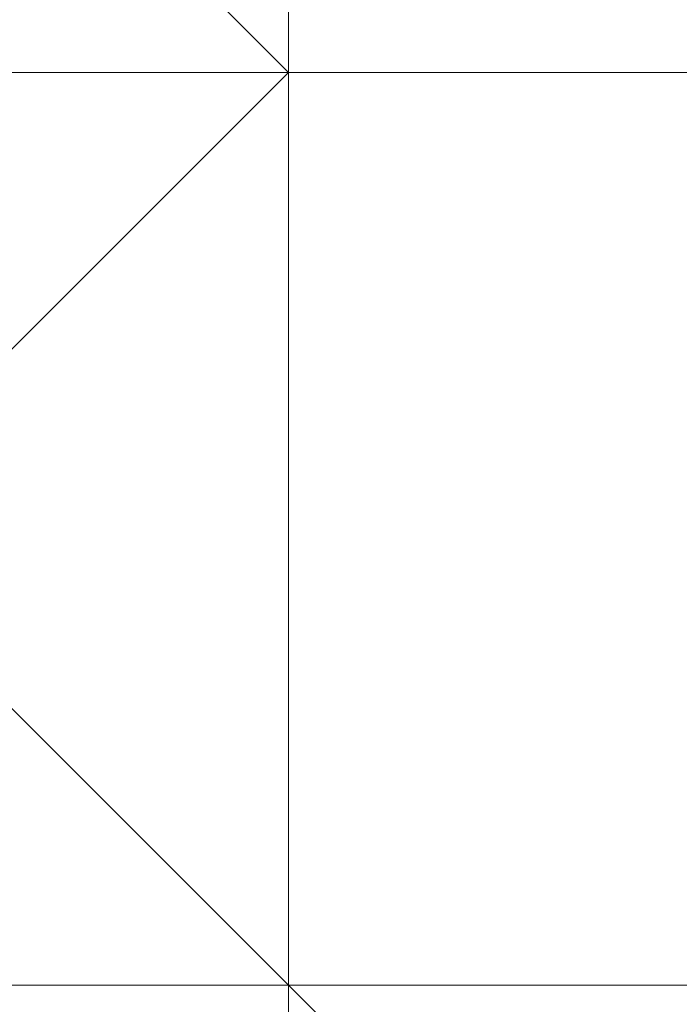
# Model space of a CAD drawing. Header units: inches. Extents: x -79624 to 52587, y -27526 to 10116.
# Tile 53 of 256: x 9786 to 9793, y -15014 to -15004. Entities that reach past the tile are written whole.
import ezdxf
from ezdxf import colors
from ezdxf.entities.mleader import LeaderData, LeaderLine
from ezdxf.math import Vec2, Vec3

# ---------------------------------------------------------------- set-up
doc = ezdxf.new("R2010")
doc.units = ezdxf.units.IN
doc.header["$MEASUREMENT"] = 0
doc.layers.add('- მექანიკური ნაწილი', color=7, linetype='Continuous', lineweight=18)
doc.layers.add('Dimensioning - General', color=7, linetype='Continuous')
doc.styles.add('CT', font='ARIALN.TTF', dxfattribs={"height": 200})
doc.styles.add('GENERATED_STYLE_1', font='txt')
doc.dimstyles.new('GENERATED_STYLE__1', dxfattribs={"dimtxt": 100, "dimasz": 76, "dimexe": 0.18, "dimexo": 0.0625, "dimgap": 0, "dimtad": 0, "dimdec": 0, "dimlfac": 0.1, "dimzin": 0, "dimdsep": 46, "dimtxsty": 'GENERATED_STYLE_1', "dimblk": 'ARROWHEAD_5', "dimblk1": 'ARROWHEAD_5', "dimblk2": 'ARROWHEAD_5', "dimcen": 0.09, "dimse1": 1, "dimse2": 1, "dimclrd": 7, "dimclre": 7, "dimclrt": 7, "dimadec": 0, "dimazin": 0, "dimtfac": 1, "dimtdec": 4, "dimtmove": 0, "dimatfit": 3, "dimfxl": 1, "dimtolj": 1, "dimtzin": 0, "dimarcsym": 0})
doc.dimstyles.new('GENERATED_STYLE__2', dxfattribs={"dimtxt": 100, "dimasz": 76, "dimexe": 0.18, "dimexo": 0.0625, "dimgap": 0, "dimtad": 0, "dimtih": 1, "dimtoh": 1, "dimdec": 0, "dimlfac": 0.1, "dimzin": 0, "dimdsep": 46, "dimtxsty": 'GENERATED_STYLE_1', "dimblk": 'ARROWHEAD_5', "dimblk1": 'ARROWHEAD_5', "dimblk2": 'ARROWHEAD_5', "dimcen": 0.09, "dimse1": 1, "dimse2": 1, "dimclrd": 7, "dimclre": 7, "dimclrt": 7, "dimadec": 0, "dimazin": 0, "dimtfac": 1, "dimtdec": 4, "dimtmove": 0, "dimatfit": 3, "dimfxl": 1, "dimtolj": 1, "dimtzin": 0, "dimarcsym": 0})

# ---------------------------------------------------------------- blocks, each defined once
blk = doc.blocks.new('ARROWHEAD_5')
at = {"linetype": 'Continuous', "lineweight": 0}
blk.add_hatch(color=0, dxfattribs=at).paths.add_polyline_path([(-1, 0.2679), (0, 0), (-1, -0.2679)])
at = {"color": 0, "linetype": 'Continuous', "lineweight": 0}
blk.add_line((0, 0), (-1, 0), dxfattribs=at)
blk = doc.blocks.new('*D249')
at = {"layer": 'Defpoints', "color": 0, "linetype": 'Continuous', "transparency": 16777216}
for p in [(358.5559, 209.2034), (25258.5559, 209.2034), (1258.5559, -26125.7224)]:
    blk.add_point(p, dxfattribs=at)
at = {"layer": 'Dimensioning - General', "color": 7, "linetype": 'Continuous', "lineweight": -2, "transparency": 16777216}
for p, q in [((358.5559, 133.2034), (358.5559, -12795.7235)), ((358.5559, -26049.7224), (358.5559, -13148.1045))]:
    blk.add_line(p, q, dxfattribs=at)
at = {"layer": 'Dimensioning - General', "color": 7, "linetype": 'Continuous', "lineweight": -2, "transparency": 16777216, "xscale": 76.00000000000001, "yscale": 76.00000000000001, "zscale": 76.00000000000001}
for p, rotation in [((358.5559, 209.2034), 90), ((358.5559, -26125.7224), 270)]:
    blk.add_blockref('ARROWHEAD_5', p, dxfattribs=dict(at, rotation=rotation))
at = {"layer": 'Dimensioning - General', "color": 7, "linetype": 'Continuous', "lineweight": 13, "transparency": 16777216, "insert": (358.5559, -12971.914), "char_height": 100, "attachment_point": 5, "rotation": 90, "style": 'GENERATED_STYLE_1'}
blk.add_mtext('\\A1;2633', dxfattribs=at)
blk = doc.blocks.new('*D264')
at = {"layer": 'Defpoints', "color": 0, "linetype": 'Continuous', "transparency": 16777216}
for p in [(7428.9684, -14429.1233), (51186.6282, -26125.7224), (51186.6282, -26425.7224)]:
    blk.add_point(p, dxfattribs=at)
at = {"layer": 'Dimensioning - General', "color": 7, "linetype": 'Continuous', "lineweight": -2, "transparency": 16777216}
for p, q in [((7504.9684, -26425.7224), (29120.8433, -26425.7224)), ((51110.6282, -26425.7224), (29468.4623, -26425.7224))]:
    blk.add_line(p, q, dxfattribs=at)
at = {"layer": 'Dimensioning - General', "color": 7, "linetype": 'Continuous', "lineweight": -2, "transparency": 16777216, "xscale": 76.00000000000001, "yscale": 76.00000000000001, "zscale": 76.00000000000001, "rotation": 180}
blk.add_blockref('ARROWHEAD_5', (7428.9684, -26425.7224), dxfattribs=at)
at = {"layer": 'Dimensioning - General', "color": 7, "linetype": 'Continuous', "lineweight": -2, "transparency": 16777216, "xscale": 76.00000000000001, "yscale": 76.00000000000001, "zscale": 76.00000000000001}
blk.add_blockref('ARROWHEAD_5', (51186.6282, -26425.7224), dxfattribs=at)
at = {"layer": 'Dimensioning - General', "color": 7, "linetype": 'Continuous', "lineweight": 13, "transparency": 16777216, "insert": (29294.6528, -26425.7224), "char_height": 100, "attachment_point": 5, "style": 'GENERATED_STYLE_1'}
blk.add_mtext('\\A1;4376', dxfattribs=at)
blk = doc.blocks.new('*D276')
at = {"layer": 'Defpoints', "color": 0, "linetype": 'Continuous', "transparency": 16777216}
for p in [(7428.9684, -14429.1233), (51786.6282, -14429.1233), (4328.7284, -18360.584)]:
    blk.add_point(p, dxfattribs=at)
at = {"layer": 'Dimensioning - General', "color": 7, "linetype": 'Continuous', "lineweight": -2, "transparency": 16777216}
for p, q in [((51786.6282, -14505.1233), (51786.6282, -16274.3827)), ((51786.6282, -18284.584), (51786.6282, -16531.5256))]:
    blk.add_line(p, q, dxfattribs=at)
at = {"layer": 'Dimensioning - General', "color": 7, "linetype": 'Continuous', "lineweight": -2, "transparency": 16777216, "xscale": 76.00000000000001, "yscale": 76.00000000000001, "zscale": 76.00000000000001}
for p, rotation in [((51786.6282, -14429.1233), 90), ((51786.6282, -18360.584), 270)]:
    blk.add_blockref('ARROWHEAD_5', p, dxfattribs=dict(at, rotation=rotation))
at = {"layer": 'Dimensioning - General', "color": 7, "linetype": 'Continuous', "lineweight": 13, "transparency": 16777216, "insert": (51786.6282, -16402.9541), "char_height": 100, "attachment_point": 5, "rotation": 90, "style": 'GENERATED_STYLE_1'}
blk.add_mtext('\\A1;393', dxfattribs=at)
blk = doc.blocks.new('_DotSmall')
at = {"color": 0, "linetype": 'ByBlock', "const_width": 0.5}
blk.add_lwpolyline([(-0.0625, 0, 1), (0.0625, 0, 1)], format="xyb", close=True, dxfattribs=at)

msp = doc.modelspace()

# ---------------------------------------------------------------- linework, layer by layer
at = {"layer": '- მექანიკური ნაწილი', "color": 7, "lineweight": 0}
msp.add_lwpolyline([(9779.86434, -15040.66148), (9788.84636, -15040.66148), (9788.84636, -14977.78728), (9779.86434, -14977.78728)], close=True, dxfattribs=at)
for points in [[(9788.84636, -14977.78728), (9788.84636, -15040.66148)], [(10282.8579, -15004.73337), (9779.86434, -15004.73337), (9779.86434, -14986.76931), (9636.15189, -14986.76931), (9636.15189, -15004.73337), (9779.86434, -15004.73337), (9779.86434, -15031.67945), (10282.8579, -15031.67945)], [(9779.86434, -14986.76931), (9779.86434, -15004.73337), (10282.8579, -15004.73337)], [(9779.86434, -15067.60756), (9779.86434, -15031.67945), (9636.15189, -15031.67945), (9636.15189, -15004.73337), (9779.86434, -15004.73337), (10282.8579, -15004.73337)], [(10282.8579, -15004.73337), (9779.86434, -15004.73337), (9779.86434, -15031.67945), (10282.8579, -15031.67945)]]:
    msp.add_lwpolyline(points, dxfattribs=at)
at = {"layer": '- მექანიკური ნაწილი', "lineweight": 0}
for points in [[(9788.84636, -15004.73337), (9779.86434, -15004.73337), (9779.86434, -14995.75134)], [(9779.86434, -15004.73337), (9788.84636, -15004.73337), (9779.86434, -14995.75134)], [(9788.84636, -15004.73337), (9779.86434, -15004.73337), (9779.86434, -14995.75134)], [(9779.86434, -15004.73337), (9788.84636, -15004.73337), (9779.86434, -14995.75134)], [(9788.84636, -15004.73337), (9779.86434, -15004.73337), (9779.86434, -14995.75134)], [(9779.86434, -15004.73337), (9788.84636, -15004.73337), (9779.86434, -14995.75134)], [(9788.84636, -15013.71539), (9779.86434, -15013.71539), (9779.86434, -15004.73337)], [(9788.84636, -15004.73337), (9788.84636, -15013.71539), (9779.86434, -15004.73337)], [(9779.86434, -15013.71539), (9788.84636, -15004.73337), (9779.86434, -15004.73337)], [(9788.84636, -15013.71539), (9779.86434, -15013.71539), (9779.86434, -15004.73337)], [(9788.84636, -15004.73337), (9788.84636, -15013.71539), (9779.86434, -15004.73337)], [(9779.86434, -15013.71539), (9788.84636, -15004.73337), (9779.86434, -15004.73337)], [(9788.84636, -15013.71539), (9779.86434, -15013.71539), (9779.86434, -15004.73337)], [(9788.84636, -15004.73337), (9788.84636, -15013.71539), (9779.86434, -15004.73337)], [(9779.86434, -15013.71539), (9788.84636, -15004.73337), (9779.86434, -15004.73337)], [(9788.84636, -15013.71539), (9779.86434, -15013.71539)], [(9779.86434, -15013.71539), (9788.84636, -15022.69742), (9788.84636, -15013.71539)], [(9797.82839, -15022.69742), (9788.84636, -15022.69742), (9788.84636, -15013.71539)], [(9797.82839, -15013.71539), (9797.82839, -15022.69742), (9788.84636, -15013.71539)], [(9788.84636, -15022.69742), (9788.84636, -15013.71539)], [(9797.82839, -15022.69742), (9788.84636, -15022.69742), (9788.84636, -15013.71539)], [(9797.82839, -15013.71539), (9797.82839, -15022.69742), (9788.84636, -15013.71539)], [(9788.84636, -15022.69742), (9788.84636, -15013.71539)], [(9797.82839, -15022.69742), (9788.84636, -15022.69742), (9788.84636, -15013.71539)], [(9797.82839, -15013.71539), (9797.82839, -15022.69742), (9788.84636, -15013.71539)]]:
    msp.add_lwpolyline(points, close=True, dxfattribs=at)
for points in [[(9788.84636, -15004.73337), (9779.86434, -14995.75134), (9788.84636, -15004.73337)], [(9788.84636, -15004.73337), (9779.86434, -14995.75134), (9788.84636, -15004.73337)], [(9788.84636, -15004.73337), (9779.86434, -14995.75134), (9788.84636, -15004.73337)], [(9788.84636, -15004.73337), (9779.86434, -14995.75134), (9788.84636, -15004.73337)], [(9788.84636, -15004.73337), (9779.86434, -14995.75134), (9788.84636, -15004.73337)], [(9788.84636, -15004.73337), (9779.86434, -14995.75134), (9788.84636, -15004.73337)], [(9788.84636, -15004.73337), (9779.86434, -14995.75134), (9788.84636, -15004.73337)], [(9788.84636, -15004.73337), (9779.86434, -14995.75134), (9788.84636, -15004.73337)], [(9788.84636, -15004.73337), (9779.86434, -14995.75134), (9788.84636, -15004.73337)], [(9788.84636, -15004.73337), (9779.86434, -14995.75134), (9788.84636, -15004.73337)], [(9788.84636, -15004.73337), (9779.86434, -14995.75134), (9788.84636, -15004.73337)], [(9788.84636, -15004.73337), (9779.86434, -14995.75134), (9788.84636, -15004.73337)], [(9788.84636, -15004.73337), (9779.86434, -14995.75134), (9788.84636, -15004.73337)], [(9788.84636, -15004.73337), (9779.86434, -14995.75134), (9788.84636, -15004.73337)], [(9788.84636, -15004.73337), (9779.86434, -14995.75134), (9788.84636, -15004.73337)], [(9788.84636, -15004.73337), (9779.86434, -14995.75134), (9788.84636, -15004.73337)], [(9788.84636, -15004.73337), (9779.86434, -14995.75134), (9788.84636, -15004.73337)], [(9788.84636, -15004.73337), (9779.86434, -14995.75134), (9788.84636, -15004.73337)], [(9788.84636, -15004.73337), (9779.86434, -14995.75134), (9788.84636, -15004.73337)], [(9788.84636, -15004.73337), (9779.86434, -14995.75134), (9788.84636, -15004.73337)], [(9788.84636, -15004.73337), (9779.86434, -14995.75134), (9788.84636, -15004.73337)], [(9788.84636, -15004.73337), (9779.86434, -14995.75134), (9788.84636, -15004.73337)], [(9788.84636, -15004.73337), (9779.86434, -14995.75134), (9788.84636, -15004.73337)], [(9788.84636, -15004.73337), (9779.86434, -14995.75134), (9788.84636, -15004.73337)], [(9788.84636, -15004.73337), (9779.86434, -14995.75134), (9788.84636, -15004.73337)], [(9788.84636, -15004.73337), (9779.86434, -14995.75134), (9788.84636, -15004.73337)], [(9788.84636, -15004.73337), (9779.86434, -14995.75134), (9788.84636, -15004.73337)], [(9788.84636, -15013.71539), (9779.86434, -15004.73337), (9788.84636, -15013.71539)], [(9788.84636, -15013.71539), (9779.86434, -15004.73337), (9788.84636, -15013.71539)], [(9788.84636, -15004.73337), (9779.86434, -15004.73337), (9788.84636, -15004.73337)], [(9779.86434, -15004.73337), (9788.84636, -15004.73337), (9779.86434, -15004.73337)], [(9779.86434, -15004.73337), (9788.84636, -15004.73337), (9779.86434, -15004.73337)], [(9788.84636, -15004.73337), (9779.86434, -15004.73337), (9788.84636, -15004.73337)], [(9788.84636, -15004.73337), (9779.86434, -15004.73337), (9788.84636, -15004.73337)], [(9788.84636, -15004.73337), (9779.86434, -15004.73337), (9788.84636, -15004.73337)], [(9788.84636, -15004.73337), (9779.86434, -15004.73337), (9788.84636, -15004.73337)], [(9788.84636, -15013.71539), (9779.86434, -15004.73337), (9788.84636, -15013.71539)], [(9788.84636, -15013.71539), (9779.86434, -15004.73337), (9788.84636, -15013.71539)], [(9788.84636, -15004.73337), (9779.86434, -15004.73337), (9788.84636, -15004.73337)], [(9779.86434, -15004.73337), (9788.84636, -15004.73337), (9779.86434, -15004.73337)], [(9779.86434, -15004.73337), (9788.84636, -15004.73337), (9779.86434, -15004.73337)], [(9788.84636, -15004.73337), (9779.86434, -15004.73337), (9788.84636, -15004.73337)], [(9788.84636, -15004.73337), (9779.86434, -15004.73337), (9788.84636, -15004.73337)], [(9788.84636, -15004.73337), (9779.86434, -15004.73337), (9788.84636, -15004.73337)], [(9788.84636, -15004.73337), (9779.86434, -15004.73337), (9788.84636, -15004.73337)], [(9788.84636, -15013.71539), (9779.86434, -15004.73337), (9788.84636, -15013.71539)], [(9788.84636, -15013.71539), (9779.86434, -15004.73337), (9788.84636, -15013.71539)], [(9788.84636, -15004.73337), (9779.86434, -15004.73337), (9788.84636, -15004.73337)], [(9779.86434, -15004.73337), (9788.84636, -15004.73337), (9779.86434, -15004.73337)], [(9779.86434, -15004.73337), (9788.84636, -15004.73337), (9779.86434, -15004.73337)], [(9788.84636, -15004.73337), (9779.86434, -15004.73337), (9788.84636, -15004.73337)], [(9788.84636, -15004.73337), (9779.86434, -15004.73337), (9788.84636, -15004.73337)], [(9788.84636, -15004.73337), (9779.86434, -15004.73337), (9788.84636, -15004.73337)], [(9788.84636, -15004.73337), (9779.86434, -15004.73337), (9788.84636, -15004.73337)], [(9797.82839, -15013.71539), (9788.84636, -15013.71539), (9788.84636, -15004.73337), (9779.86434, -15013.71539), (9788.84636, -15004.73337), (9788.84636, -15013.71539), (9779.86434, -15013.71539), (9788.84636, -15004.73337), (9788.84636, -15013.71539), (9779.86434, -15013.71539), (9788.84636, -15013.71539), (9788.84636, -15022.69742), (9788.84636, -15013.71539), (9788.84636, -15022.69742), (9797.82839, -15022.69742), (9788.84636, -15022.69742), (9788.84636, -15013.71539), (9797.82839, -15013.71539)], [(9788.84636, -15004.73337), (9788.84636, -15004.73337)], [(9788.84636, -15004.73337), (9788.84636, -15013.71539), (9788.84636, -15004.73337)], [(9788.84636, -15004.73337), (9788.84636, -15004.73337)], [(9788.84636, -15013.71539), (9788.84636, -15004.73337), (9788.84636, -15013.71539)], [(9788.84636, -15004.73337), (9788.84636, -15004.73337)], [(9788.84636, -15013.71539), (9788.84636, -15004.73337), (9788.84636, -15013.71539)], [(9788.84636, -15004.73337), (9788.84636, -15004.73337)], [(9788.84636, -15013.71539), (9788.84636, -15004.73337), (9788.84636, -15013.71539)], [(9788.84636, -15004.73337), (9788.84636, -15004.73337)], [(9788.84636, -15013.71539), (9788.84636, -15004.73337), (9788.84636, -15013.71539)], [(9788.84636, -15004.73337), (9788.84636, -15004.73337)], [(9788.84636, -15013.71539), (9788.84636, -15004.73337), (9788.84636, -15013.71539)], [(9788.84636, -15004.73337), (9788.84636, -15004.73337)], [(9788.84636, -15013.71539), (9788.84636, -15004.73337), (9788.84636, -15013.71539)], [(9788.84636, -15004.73337), (9788.84636, -15004.73337)], [(9788.84636, -15013.71539), (9788.84636, -15004.73337), (9788.84636, -15013.71539)], [(9788.84636, -15004.73337), (9788.84636, -15004.73337)], [(9788.84636, -15013.71539), (9788.84636, -15004.73337), (9788.84636, -15013.71539)], [(9788.84636, -15004.73337), (9788.84636, -15004.73337)], [(9788.84636, -15013.71539), (9788.84636, -15004.73337), (9788.84636, -15013.71539)], [(9788.84636, -15004.73337), (9788.84636, -15004.73337)], [(9788.84636, -15013.71539), (9788.84636, -15004.73337), (9788.84636, -15013.71539)], [(9788.84636, -15004.73337), (9788.84636, -15004.73337)], [(9788.84636, -15013.71539), (9788.84636, -15004.73337), (9788.84636, -15013.71539)], [(9788.84636, -15004.73337), (9788.84636, -15004.73337)], [(9788.84636, -15013.71539), (9788.84636, -15004.73337), (9788.84636, -15013.71539)], [(9788.84636, -15004.73337), (9788.84636, -15004.73337)], [(9788.84636, -15013.71539), (9788.84636, -15004.73337), (9788.84636, -15013.71539)], [(9788.84636, -15004.73337), (9788.84636, -15004.73337)], [(9788.84636, -15013.71539), (9788.84636, -15004.73337), (9788.84636, -15013.71539)], [(9788.84636, -15004.73337), (9788.84636, -15004.73337)], [(9788.84636, -15013.71539), (9788.84636, -15004.73337), (9788.84636, -15013.71539)], [(9788.84636, -15004.73337), (9788.84636, -15004.73337)], [(9788.84636, -15013.71539), (9788.84636, -15004.73337), (9788.84636, -15013.71539)], [(9788.84636, -15004.73337), (9788.84636, -15004.73337)], [(9788.84636, -15004.73337), (9788.84636, -15013.71539), (9788.84636, -15004.73337)], [(9788.84636, -15004.73337), (9788.84636, -15004.73337)], [(9788.84636, -15013.71539), (9788.84636, -15004.73337), (9788.84636, -15013.71539)], [(9788.84636, -15004.73337), (9788.84636, -15004.73337)], [(9788.84636, -15013.71539), (9788.84636, -15004.73337), (9788.84636, -15013.71539)], [(9788.84636, -15004.73337), (9788.84636, -15004.73337)], [(9788.84636, -15013.71539), (9788.84636, -15004.73337), (9788.84636, -15013.71539)], [(9788.84636, -15004.73337), (9788.84636, -15004.73337)], [(9788.84636, -15013.71539), (9788.84636, -15004.73337), (9788.84636, -15013.71539)], [(9788.84636, -15004.73337), (9788.84636, -15004.73337)], [(9788.84636, -15013.71539), (9788.84636, -15004.73337), (9788.84636, -15013.71539)], [(9788.84636, -15004.73337), (9788.84636, -15004.73337)], [(9788.84636, -15013.71539), (9788.84636, -15004.73337), (9788.84636, -15013.71539)], [(9788.84636, -15004.73337), (9788.84636, -15004.73337)], [(9788.84636, -15013.71539), (9788.84636, -15004.73337), (9788.84636, -15013.71539)], [(9788.84636, -15004.73337), (9788.84636, -15004.73337)], [(9788.84636, -15013.71539), (9788.84636, -15004.73337), (9788.84636, -15013.71539)], [(9788.84636, -15004.73337), (9788.84636, -15004.73337)], [(9788.84636, -15013.71539), (9788.84636, -15004.73337), (9788.84636, -15013.71539)], [(9788.84636, -15004.73337), (9788.84636, -15004.73337)], [(9788.84636, -15013.71539), (9788.84636, -15004.73337), (9788.84636, -15013.71539)], [(9788.84636, -15004.73337), (9788.84636, -15004.73337)], [(9788.84636, -15013.71539), (9788.84636, -15004.73337), (9788.84636, -15013.71539)], [(9788.84636, -15004.73337), (9788.84636, -15004.73337)], [(9788.84636, -15013.71539), (9788.84636, -15004.73337), (9788.84636, -15013.71539)], [(9788.84636, -15004.73337), (9788.84636, -15004.73337)], [(9788.84636, -15013.71539), (9788.84636, -15004.73337), (9788.84636, -15013.71539)], [(9788.84636, -15004.73337), (9788.84636, -15004.73337)], [(9788.84636, -15013.71539), (9788.84636, -15004.73337), (9788.84636, -15013.71539)], [(9788.84636, -15004.73337), (9788.84636, -15004.73337)], [(9788.84636, -15013.71539), (9788.84636, -15004.73337), (9788.84636, -15013.71539)], [(9788.84636, -15004.73337), (9788.84636, -15004.73337)], [(9788.84636, -15013.71539), (9788.84636, -15004.73337), (9788.84636, -15013.71539)], [(9788.84636, -15004.73337), (9788.84636, -15004.73337)], [(9788.84636, -15004.73337), (9788.84636, -15013.71539), (9788.84636, -15004.73337)], [(9788.84636, -15004.73337), (9788.84636, -15004.73337)], [(9788.84636, -15013.71539), (9788.84636, -15004.73337), (9788.84636, -15013.71539)], [(9788.84636, -15004.73337), (9788.84636, -15004.73337)], [(9788.84636, -15013.71539), (9788.84636, -15004.73337), (9788.84636, -15013.71539)], [(9788.84636, -15004.73337), (9788.84636, -15004.73337)], [(9788.84636, -15013.71539), (9788.84636, -15004.73337), (9788.84636, -15013.71539)], [(9788.84636, -15004.73337), (9788.84636, -15004.73337)], [(9788.84636, -15013.71539), (9788.84636, -15004.73337), (9788.84636, -15013.71539)], [(9788.84636, -15004.73337), (9788.84636, -15004.73337)], [(9788.84636, -15013.71539), (9788.84636, -15004.73337), (9788.84636, -15013.71539)], [(9788.84636, -15004.73337), (9788.84636, -15004.73337)], [(9788.84636, -15013.71539), (9788.84636, -15004.73337), (9788.84636, -15013.71539)], [(9788.84636, -15004.73337), (9788.84636, -15004.73337)], [(9788.84636, -15013.71539), (9788.84636, -15004.73337), (9788.84636, -15013.71539)], [(9788.84636, -15004.73337), (9788.84636, -15004.73337)], [(9788.84636, -15013.71539), (9788.84636, -15004.73337), (9788.84636, -15013.71539)], [(9788.84636, -15004.73337), (9788.84636, -15004.73337)], [(9788.84636, -15013.71539), (9788.84636, -15004.73337), (9788.84636, -15013.71539)], [(9788.84636, -15004.73337), (9788.84636, -15004.73337)], [(9788.84636, -15013.71539), (9788.84636, -15004.73337), (9788.84636, -15013.71539)], [(9788.84636, -15004.73337), (9788.84636, -15004.73337)], [(9788.84636, -15013.71539), (9788.84636, -15004.73337), (9788.84636, -15013.71539)], [(9788.84636, -15004.73337), (9788.84636, -15004.73337)], [(9788.84636, -15013.71539), (9788.84636, -15004.73337), (9788.84636, -15013.71539)], [(9788.84636, -15004.73337), (9788.84636, -15004.73337)], [(9788.84636, -15013.71539), (9788.84636, -15004.73337), (9788.84636, -15013.71539)], [(9788.84636, -15004.73337), (9788.84636, -15004.73337)], [(9788.84636, -15013.71539), (9788.84636, -15004.73337), (9788.84636, -15013.71539)], [(9788.84636, -15004.73337), (9788.84636, -15004.73337)], [(9788.84636, -15013.71539), (9788.84636, -15004.73337), (9788.84636, -15013.71539)], [(9788.84636, -15004.73337), (9788.84636, -15004.73337)], [(9788.84636, -15013.71539), (9788.84636, -15004.73337), (9788.84636, -15013.71539)], [(9779.86434, -15013.71539), (9788.84636, -15013.71539), (9779.86434, -15013.71539)], [(9788.84636, -15013.71539), (9779.86434, -15013.71539), (9788.84636, -15013.71539)], [(9788.84636, -15013.71539), (9779.86434, -15013.71539), (9788.84636, -15013.71539)], [(9788.84636, -15013.71539), (9779.86434, -15013.71539), (9788.84636, -15013.71539)], [(9788.84636, -15013.71539), (9779.86434, -15013.71539), (9788.84636, -15013.71539)], [(9779.86434, -15013.71539), (9788.84636, -15013.71539), (9779.86434, -15013.71539)], [(9788.84636, -15013.71539), (9779.86434, -15013.71539), (9788.84636, -15013.71539)], [(9788.84636, -15013.71539), (9779.86434, -15013.71539), (9788.84636, -15013.71539)], [(9788.84636, -15013.71539), (9779.86434, -15013.71539), (9788.84636, -15013.71539)], [(9788.84636, -15013.71539), (9779.86434, -15013.71539), (9788.84636, -15013.71539)], [(9788.84636, -15013.71539), (9779.86434, -15013.71539), (9788.84636, -15013.71539)], [(9788.84636, -15013.71539), (9779.86434, -15013.71539), (9788.84636, -15013.71539)], [(9788.84636, -15013.71539), (9779.86434, -15013.71539), (9788.84636, -15013.71539)], [(9788.84636, -15013.71539), (9779.86434, -15013.71539), (9788.84636, -15013.71539)], [(9788.84636, -15013.71539), (9779.86434, -15013.71539), (9788.84636, -15013.71539)], [(9788.84636, -15013.71539), (9779.86434, -15013.71539), (9788.84636, -15013.71539)], [(9788.84636, -15013.71539), (9779.86434, -15013.71539), (9788.84636, -15013.71539)], [(9779.86434, -15013.71539), (9788.84636, -15013.71539), (9779.86434, -15013.71539)], [(9788.84636, -15013.71539), (9779.86434, -15013.71539), (9788.84636, -15013.71539)], [(9788.84636, -15013.71539), (9779.86434, -15013.71539), (9788.84636, -15013.71539)], [(9788.84636, -15013.71539), (9779.86434, -15013.71539), (9788.84636, -15013.71539)], [(9788.84636, -15013.71539), (9779.86434, -15013.71539), (9788.84636, -15013.71539)], [(9788.84636, -15013.71539), (9779.86434, -15013.71539), (9788.84636, -15013.71539)], [(9788.84636, -15013.71539), (9779.86434, -15013.71539), (9788.84636, -15013.71539)], [(9788.84636, -15013.71539), (9779.86434, -15013.71539), (9788.84636, -15013.71539)], [(9788.84636, -15013.71539), (9779.86434, -15013.71539), (9788.84636, -15013.71539)], [(9788.84636, -15013.71539), (9779.86434, -15013.71539), (9788.84636, -15013.71539)], [(9788.84636, -15013.71539), (9779.86434, -15013.71539), (9788.84636, -15013.71539)], [(9788.84636, -15013.71539), (9779.86434, -15013.71539), (9788.84636, -15013.71539)], [(9779.86434, -15013.71539), (9788.84636, -15013.71539), (9779.86434, -15013.71539)], [(9788.84636, -15013.71539), (9779.86434, -15013.71539), (9788.84636, -15013.71539)], [(9788.84636, -15013.71539), (9779.86434, -15013.71539), (9788.84636, -15013.71539)], [(9788.84636, -15013.71539), (9779.86434, -15013.71539), (9788.84636, -15013.71539)], [(9788.84636, -15013.71539), (9779.86434, -15013.71539), (9788.84636, -15013.71539)], [(9788.84636, -15013.71539), (9779.86434, -15013.71539), (9788.84636, -15013.71539)], [(9788.84636, -15013.71539), (9779.86434, -15013.71539), (9788.84636, -15013.71539)], [(9788.84636, -15013.71539), (9779.86434, -15013.71539), (9788.84636, -15013.71539)], [(9779.86434, -15013.71539), (9788.84636, -15013.71539), (9779.86434, -15013.71539)], [(9779.86434, -15013.71539), (9788.84636, -15013.71539)], [(9779.86434, -15013.71539), (9788.84636, -15013.71539)], [(9788.84636, -15013.71539), (9788.84636, -15013.71539)], [(9788.84636, -15013.71539), (9788.84636, -15022.69742), (9788.84636, -15013.71539)], [(9788.84636, -15013.71539), (9788.84636, -15013.71539)], [(9788.84636, -15013.71539), (9788.84636, -15013.71539)], [(9788.84636, -15022.69742), (9788.84636, -15013.71539), (9788.84636, -15022.69742)], [(9788.84636, -15013.71539), (9788.84636, -15013.71539)], [(9788.84636, -15022.69742), (9788.84636, -15013.71539), (9788.84636, -15022.69742)], [(9788.84636, -15013.71539), (9788.84636, -15013.71539)], [(9788.84636, -15022.69742), (9788.84636, -15013.71539), (9788.84636, -15022.69742)], [(9788.84636, -15013.71539), (9788.84636, -15013.71539)], [(9788.84636, -15022.69742), (9788.84636, -15013.71539), (9788.84636, -15022.69742)], [(9788.84636, -15013.71539), (9788.84636, -15013.71539)], [(9788.84636, -15013.71539), (9788.84636, -15013.71539)], [(9797.82839, -15022.69742), (9788.84636, -15013.71539), (9797.82839, -15022.69742)], [(9788.84636, -15013.71539), (9788.84636, -15013.71539)], [(9797.82839, -15022.69742), (9788.84636, -15013.71539), (9797.82839, -15022.69742)], [(9788.84636, -15013.71539), (9788.84636, -15013.71539)], [(9788.84636, -15013.71539), (9788.84636, -15013.71539)], [(9797.82839, -15013.71539), (9788.84636, -15013.71539), (9797.82839, -15013.71539)], [(9788.84636, -15013.71539), (9788.84636, -15013.71539)], [(9797.82839, -15013.71539), (9788.84636, -15013.71539), (9797.82839, -15013.71539)], [(9788.84636, -15013.71539), (9788.84636, -15013.71539)], [(9797.82839, -15013.71539), (9788.84636, -15013.71539), (9797.82839, -15013.71539)], [(9788.84636, -15013.71539), (9788.84636, -15013.71539)], [(9797.82839, -15013.71539), (9788.84636, -15013.71539), (9797.82839, -15013.71539)], [(9788.84636, -15013.71539), (9788.84636, -15013.71539)], [(9797.82839, -15013.71539), (9788.84636, -15013.71539), (9797.82839, -15013.71539)], [(9788.84636, -15013.71539), (9788.84636, -15013.71539)], [(9797.82839, -15013.71539), (9788.84636, -15013.71539), (9797.82839, -15013.71539)], [(9788.84636, -15013.71539), (9788.84636, -15013.71539)], [(9797.82839, -15013.71539), (9788.84636, -15013.71539), (9797.82839, -15013.71539)], [(9788.84636, -15013.71539), (9788.84636, -15013.71539)], [(9797.82839, -15013.71539), (9788.84636, -15013.71539), (9797.82839, -15013.71539)], [(9788.84636, -15013.71539), (9788.84636, -15013.71539)], [(9797.82839, -15013.71539), (9788.84636, -15013.71539), (9797.82839, -15013.71539)], [(9788.84636, -15013.71539), (9788.84636, -15013.71539)], [(9797.82839, -15013.71539), (9788.84636, -15013.71539), (9797.82839, -15013.71539)], [(9788.84636, -15013.71539), (9788.84636, -15013.71539)], [(9797.82839, -15013.71539), (9788.84636, -15013.71539), (9797.82839, -15013.71539)], [(9788.84636, -15013.71539), (9788.84636, -15013.71539)], [(9797.82839, -15013.71539), (9788.84636, -15013.71539), (9797.82839, -15013.71539)], [(9788.84636, -15013.71539), (9788.84636, -15013.71539)], [(9797.82839, -15013.71539), (9788.84636, -15013.71539), (9797.82839, -15013.71539)], [(9788.84636, -15013.71539), (9788.84636, -15013.71539)], [(9797.82839, -15013.71539), (9788.84636, -15013.71539), (9797.82839, -15013.71539)], [(9788.84636, -15013.71539), (9797.82839, -15013.71539), (9788.84636, -15013.71539)], [(9788.84636, -15013.71539), (9788.84636, -15013.71539)], [(9788.84636, -15013.71539), (9788.84636, -15013.71539)], [(9788.84636, -15022.69742), (9788.84636, -15013.71539), (9788.84636, -15022.69742)], [(9788.84636, -15013.71539), (9788.84636, -15013.71539)], [(9788.84636, -15022.69742), (9788.84636, -15013.71539), (9788.84636, -15022.69742)], [(9788.84636, -15013.71539), (9788.84636, -15013.71539)], [(9788.84636, -15022.69742), (9788.84636, -15013.71539), (9788.84636, -15022.69742)], [(9788.84636, -15013.71539), (9788.84636, -15013.71539)], [(9788.84636, -15022.69742), (9788.84636, -15013.71539), (9788.84636, -15022.69742)], [(9788.84636, -15013.71539), (9788.84636, -15013.71539)], [(9788.84636, -15022.69742), (9788.84636, -15013.71539), (9788.84636, -15022.69742)], [(9788.84636, -15013.71539), (9788.84636, -15013.71539)], [(9788.84636, -15022.69742), (9788.84636, -15013.71539), (9788.84636, -15022.69742)], [(9788.84636, -15013.71539), (9788.84636, -15013.71539)], [(9788.84636, -15022.69742), (9788.84636, -15013.71539), (9788.84636, -15022.69742)], [(9788.84636, -15013.71539), (9797.82839, -15022.69742)], [(9788.84636, -15013.71539), (9788.84636, -15013.71539)], [(9797.82839, -15022.69742), (9788.84636, -15013.71539), (9797.82839, -15022.69742)], [(9788.84636, -15013.71539), (9788.84636, -15022.69742)], [(9797.82839, -15022.69742), (9788.84636, -15013.71539)], [(9788.84636, -15013.71539), (9788.84636, -15013.71539)], [(9788.84636, -15013.71539), (9788.84636, -15013.71539)], [(9788.84636, -15022.69742), (9788.84636, -15013.71539), (9788.84636, -15022.69742)], [(9788.84636, -15013.71539), (9788.84636, -15013.71539)], [(9788.84636, -15022.69742), (9788.84636, -15013.71539), (9788.84636, -15022.69742)], [(9788.84636, -15013.71539), (9788.84636, -15013.71539)], [(9788.84636, -15022.69742), (9788.84636, -15013.71539), (9788.84636, -15022.69742)], [(9788.84636, -15013.71539), (9788.84636, -15013.71539)], [(9788.84636, -15022.69742), (9788.84636, -15013.71539), (9788.84636, -15022.69742)], [(9788.84636, -15013.71539), (9788.84636, -15013.71539)], [(9788.84636, -15013.71539), (9788.84636, -15013.71539)], [(9797.82839, -15022.69742), (9788.84636, -15013.71539), (9797.82839, -15022.69742)], [(9788.84636, -15013.71539), (9788.84636, -15013.71539)], [(9797.82839, -15022.69742), (9788.84636, -15013.71539), (9797.82839, -15022.69742)], [(9788.84636, -15013.71539), (9788.84636, -15013.71539)], [(9788.84636, -15013.71539), (9788.84636, -15013.71539)], [(9797.82839, -15013.71539), (9788.84636, -15013.71539), (9797.82839, -15013.71539)], [(9788.84636, -15013.71539), (9788.84636, -15013.71539)], [(9797.82839, -15013.71539), (9788.84636, -15013.71539), (9797.82839, -15013.71539)], [(9788.84636, -15013.71539), (9788.84636, -15013.71539)], [(9797.82839, -15013.71539), (9788.84636, -15013.71539), (9797.82839, -15013.71539)], [(9788.84636, -15013.71539), (9788.84636, -15013.71539)], [(9797.82839, -15013.71539), (9788.84636, -15013.71539), (9797.82839, -15013.71539)], [(9788.84636, -15013.71539), (9788.84636, -15013.71539)], [(9797.82839, -15013.71539), (9788.84636, -15013.71539), (9797.82839, -15013.71539)], [(9788.84636, -15013.71539), (9788.84636, -15013.71539)], [(9797.82839, -15013.71539), (9788.84636, -15013.71539), (9797.82839, -15013.71539)], [(9788.84636, -15013.71539), (9788.84636, -15013.71539)], [(9797.82839, -15013.71539), (9788.84636, -15013.71539), (9797.82839, -15013.71539)], [(9788.84636, -15013.71539), (9788.84636, -15013.71539)], [(9797.82839, -15013.71539), (9788.84636, -15013.71539), (9797.82839, -15013.71539)], [(9788.84636, -15013.71539), (9788.84636, -15013.71539)], [(9797.82839, -15013.71539), (9788.84636, -15013.71539), (9797.82839, -15013.71539)], [(9788.84636, -15013.71539), (9788.84636, -15013.71539)], [(9797.82839, -15013.71539), (9788.84636, -15013.71539), (9797.82839, -15013.71539)], [(9788.84636, -15013.71539), (9788.84636, -15013.71539)], [(9797.82839, -15013.71539), (9788.84636, -15013.71539), (9797.82839, -15013.71539)], [(9788.84636, -15013.71539), (9788.84636, -15013.71539)], [(9797.82839, -15013.71539), (9788.84636, -15013.71539), (9797.82839, -15013.71539)], [(9788.84636, -15013.71539), (9788.84636, -15013.71539)], [(9797.82839, -15013.71539), (9788.84636, -15013.71539), (9797.82839, -15013.71539)], [(9788.84636, -15013.71539), (9788.84636, -15013.71539)], [(9797.82839, -15013.71539), (9788.84636, -15013.71539), (9797.82839, -15013.71539)], [(9788.84636, -15013.71539), (9797.82839, -15013.71539), (9788.84636, -15013.71539)], [(9788.84636, -15013.71539), (9788.84636, -15013.71539)], [(9788.84636, -15013.71539), (9788.84636, -15013.71539)], [(9788.84636, -15022.69742), (9788.84636, -15013.71539), (9788.84636, -15022.69742)], [(9788.84636, -15013.71539), (9788.84636, -15013.71539)], [(9788.84636, -15022.69742), (9788.84636, -15013.71539), (9788.84636, -15022.69742)], [(9788.84636, -15013.71539), (9788.84636, -15013.71539)], [(9788.84636, -15022.69742), (9788.84636, -15013.71539), (9788.84636, -15022.69742)], [(9788.84636, -15013.71539), (9788.84636, -15013.71539)], [(9788.84636, -15022.69742), (9788.84636, -15013.71539), (9788.84636, -15022.69742)], [(9788.84636, -15013.71539), (9788.84636, -15013.71539)], [(9788.84636, -15022.69742), (9788.84636, -15013.71539), (9788.84636, -15022.69742)], [(9788.84636, -15013.71539), (9788.84636, -15013.71539)], [(9788.84636, -15022.69742), (9788.84636, -15013.71539), (9788.84636, -15022.69742)], [(9788.84636, -15013.71539), (9788.84636, -15013.71539)], [(9788.84636, -15022.69742), (9788.84636, -15013.71539), (9788.84636, -15022.69742)], [(9788.84636, -15013.71539), (9797.82839, -15022.69742)], [(9788.84636, -15013.71539), (9788.84636, -15013.71539)], [(9797.82839, -15022.69742), (9788.84636, -15013.71539), (9797.82839, -15022.69742)], [(9797.82839, -15022.69742), (9788.84636, -15013.71539)], [(9788.84636, -15013.71539), (9788.84636, -15013.71539)], [(9788.84636, -15013.71539), (9788.84636, -15013.71539)], [(9788.84636, -15022.69742), (9788.84636, -15013.71539), (9788.84636, -15022.69742)], [(9788.84636, -15013.71539), (9788.84636, -15013.71539)], [(9788.84636, -15022.69742), (9788.84636, -15013.71539), (9788.84636, -15022.69742)], [(9788.84636, -15013.71539), (9788.84636, -15013.71539)], [(9788.84636, -15022.69742), (9788.84636, -15013.71539), (9788.84636, -15022.69742)], [(9788.84636, -15013.71539), (9788.84636, -15013.71539)], [(9788.84636, -15022.69742), (9788.84636, -15013.71539), (9788.84636, -15022.69742)], [(9788.84636, -15013.71539), (9788.84636, -15013.71539)], [(9788.84636, -15013.71539), (9788.84636, -15013.71539)], [(9797.82839, -15022.69742), (9788.84636, -15013.71539), (9797.82839, -15022.69742)], [(9788.84636, -15013.71539), (9788.84636, -15013.71539)], [(9797.82839, -15022.69742), (9788.84636, -15013.71539), (9797.82839, -15022.69742)], [(9788.84636, -15013.71539), (9788.84636, -15013.71539)], [(9788.84636, -15013.71539), (9788.84636, -15013.71539)], [(9797.82839, -15013.71539), (9788.84636, -15013.71539), (9797.82839, -15013.71539)], [(9788.84636, -15013.71539), (9788.84636, -15013.71539)], [(9797.82839, -15013.71539), (9788.84636, -15013.71539), (9797.82839, -15013.71539)], [(9788.84636, -15013.71539), (9788.84636, -15013.71539)], [(9797.82839, -15013.71539), (9788.84636, -15013.71539), (9797.82839, -15013.71539)], [(9788.84636, -15013.71539), (9788.84636, -15013.71539)], [(9797.82839, -15013.71539), (9788.84636, -15013.71539), (9797.82839, -15013.71539)], [(9788.84636, -15013.71539), (9788.84636, -15013.71539)], [(9797.82839, -15013.71539), (9788.84636, -15013.71539), (9797.82839, -15013.71539)], [(9788.84636, -15013.71539), (9788.84636, -15013.71539)], [(9797.82839, -15013.71539), (9788.84636, -15013.71539), (9797.82839, -15013.71539)], [(9788.84636, -15013.71539), (9788.84636, -15013.71539)], [(9797.82839, -15013.71539), (9788.84636, -15013.71539), (9797.82839, -15013.71539)], [(9788.84636, -15013.71539), (9788.84636, -15013.71539)], [(9797.82839, -15013.71539), (9788.84636, -15013.71539), (9797.82839, -15013.71539)], [(9788.84636, -15013.71539), (9788.84636, -15013.71539)], [(9797.82839, -15013.71539), (9788.84636, -15013.71539), (9797.82839, -15013.71539)], [(9788.84636, -15013.71539), (9788.84636, -15013.71539)], [(9797.82839, -15013.71539), (9788.84636, -15013.71539), (9797.82839, -15013.71539)], [(9788.84636, -15013.71539), (9788.84636, -15013.71539)], [(9797.82839, -15013.71539), (9788.84636, -15013.71539), (9797.82839, -15013.71539)], [(9788.84636, -15013.71539), (9788.84636, -15013.71539)], [(9797.82839, -15013.71539), (9788.84636, -15013.71539), (9797.82839, -15013.71539)], [(9788.84636, -15013.71539), (9788.84636, -15013.71539)], [(9797.82839, -15013.71539), (9788.84636, -15013.71539), (9797.82839, -15013.71539)], [(9788.84636, -15013.71539), (9788.84636, -15013.71539)], [(9797.82839, -15013.71539), (9788.84636, -15013.71539), (9797.82839, -15013.71539)], [(9788.84636, -15013.71539), (9797.82839, -15013.71539), (9788.84636, -15013.71539)], [(9788.84636, -15013.71539), (9788.84636, -15013.71539)], [(9788.84636, -15013.71539), (9788.84636, -15013.71539)], [(9788.84636, -15022.69742), (9788.84636, -15013.71539), (9788.84636, -15022.69742)], [(9788.84636, -15013.71539), (9788.84636, -15013.71539)], [(9788.84636, -15022.69742), (9788.84636, -15013.71539), (9788.84636, -15022.69742)], [(9788.84636, -15013.71539), (9788.84636, -15013.71539)], [(9788.84636, -15022.69742), (9788.84636, -15013.71539), (9788.84636, -15022.69742)], [(9788.84636, -15013.71539), (9788.84636, -15013.71539)], [(9788.84636, -15022.69742), (9788.84636, -15013.71539), (9788.84636, -15022.69742)], [(9788.84636, -15013.71539), (9788.84636, -15013.71539)], [(9788.84636, -15022.69742), (9788.84636, -15013.71539), (9788.84636, -15022.69742)], [(9788.84636, -15013.71539), (9788.84636, -15013.71539)], [(9788.84636, -15022.69742), (9788.84636, -15013.71539), (9788.84636, -15022.69742)], [(9788.84636, -15013.71539), (9788.84636, -15013.71539)], [(9788.84636, -15022.69742), (9788.84636, -15013.71539), (9788.84636, -15022.69742)], [(9797.82839, -15013.71539), (9788.84636, -15013.71539)], [(9788.84636, -15013.71539), (9797.82839, -15022.69742)], [(9788.84636, -15013.71539), (9788.84636, -15013.71539)], [(9797.82839, -15022.69742), (9788.84636, -15013.71539), (9797.82839, -15022.69742)], [(9797.82839, -15022.69742), (9788.84636, -15013.71539)], [(9788.84636, -15013.71539), (9788.84636, -15013.71539)], [(9788.84636, -15013.71539), (9788.84636, -15022.69742), (9788.84636, -15013.71539)], [(9788.84636, -15013.71539), (9788.84636, -15022.69742)], [(9788.84636, -15013.71539), (9788.84636, -15022.69742)]]:
    msp.add_lwpolyline(points, dxfattribs=at)

# ---------------------------------------------------------------- dimensions: what is measured, and where the dimension line sits
at = {"layer": 'Dimensioning - General', "color": 7, "linetype": 'Continuous', "lineweight": 13}
for base, p1, p2, picture, middle in [((358.55594, 209.20337), (1258.55593, -26125.72241), (25258.55593, 209.20337), '*D249', (358.55594, -12971.91402)), ((51786.62821, -14429.12325), (4328.72843, -18360.58402), (7428.96845, -14429.12325), '*D276', (51786.62821, -16402.95414))]:
    dim = msp.add_linear_dim(base=base, p1=p1, p2=p2, angle=90, dimstyle='GENERATED_STYLE__1', dxfattribs=at)
    dim.commit()
    dim.dimension.update_dxf_attribs({"geometry": picture, "text_midpoint": middle, "dimtype": 160, "text_rotation": 90})
dim = msp.add_linear_dim(base=(51186.62821, -26425.72242), p1=(7428.96845, -14429.12325), p2=(51186.62821, -26125.72241), dimstyle='GENERATED_STYLE__2', dxfattribs=at)
dim.commit()
dim.dimension.update_dxf_attribs({"geometry": '*D264', "text_midpoint": (29294.65282, -26425.72242), "dimtype": 160})

# ---------------------------------------------------------------- leaders
at = {"layer": '- მექანიკური ნაწილი', "color": 7}
ml = msp.add_multileader_mtext('Standard', dxfattribs=at)
ml.set_content('{\\fSylfaen|b1|i0|c0|p18;FDB-ROOF  \\fSylfaen|b0|i0|c0|p18;\\C1;QF-2            \\C7;N2XH FE180 E90-4X2.5}', color=7, style='CT')
ml.set_leader_properties()
ml.set_arrow_properties(name='DOTSMALL')
ml.build(insert=Vec2(0, 0))
ml.multileader.update_dxf_attribs({"has_dogleg": 0, "text_left_attachment_type": 6, "text_right_attachment_type": 6, "dogleg_length": 9, "arrow_head_size": 215.76216})
ctx = ml.context
ctx.base_point, ctx.char_height, ctx.arrow_head_size, ctx.landing_gap_size, ctx.plane_origin = Vec3(8390.91148, -14136.45006), 214.21600799, 215.76216, 71.92072, Vec3(-12326.21267, -34545.50914)
ctx.left_attachment, ctx.right_attachment, ctx.text_align_type = 6, 6, 1
notes = []
notes.append((ctx, [(0, (1, 1, 0), (11662.84716, -14136.45006), (-1, 0), 9, [(2, [(10462.49845, -15148.44581)], 0, [])])]))
ctx.mtext.insert, ctx.mtext.width, ctx.mtext.defined_height, ctx.mtext.alignment, ctx.mtext.flow_direction = Vec3(10022.37932, -13879.39085), 3165.613385, 305.10903, 2, 5
for ctx, leaders in notes:
    for number, flags, end, landing, length, lines in leaders:
        leader = LeaderData()
        leader.index, (leader.has_last_leader_line, leader.has_dogleg_vector, leader.attachment_direction) = number, flags
        leader.last_leader_point, leader.dogleg_vector, leader.dogleg_length = Vec3(end), Vec3(landing), length
        for number, points, colour, breaks in lines:
            line = LeaderLine()
            line.index, line.vertices, line.color, line.breaks = number, Vec3.list(points), colors.encode_raw_color(colour), breaks
            leader.lines.append(line)
        ctx.leaders.append(leader)

doc.saveas('drawing.dxf')
